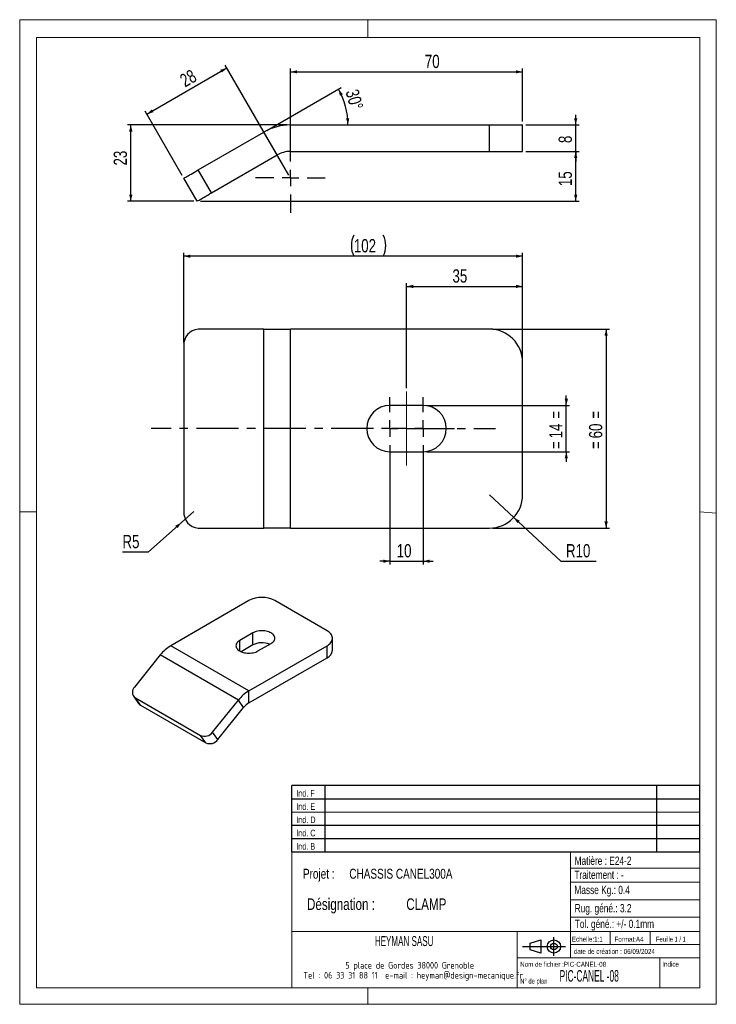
# Model space of a CAD drawing. Header units: millimetres. Extents: x 0 to 210, y 0 to 297.
import ezdxf

# ---------------------------------------------------------------- set-up
doc = ezdxf.new("R2010")
doc.units = ezdxf.units.MM
doc.linetypes.add('CENTERX2', pattern=[20.32, 12.7, -2.54, 2.54, -2.54])
for name, color, linetype in [('COTES', 1, 'Continuous'), ('NOTES', 6, 'Continuous'), ('TRAIT-MIXTES', 3, 'CENTERX2')]:
    doc.layers.add(name, color=color, linetype=linetype)
doc.layers.add('TRAIT-FORT', color=4, linetype='Continuous', lineweight=25)
doc.styles.add('SLDTEXTSTYLE0', font='TXT', dxfattribs={"width": 0.75})
doc.styles.add('SLDTEXTSTYLE1', font='TXT', dxfattribs={"width": 0.692308})
doc.styles.add('SLDTEXTSTYLE2', font='TXT', dxfattribs={"width": 0.7})
doc.styles.add('SLDTEXTSTYLE3', font='TXT', dxfattribs={"width": 0.54034})
doc.styles.add('SLDTEXTSTYLE4', font='ISOCP3', dxfattribs={"width": 0.96})
doc.styles.add('SLDTEXTSTYLE5', font='TXT', dxfattribs={"width": 0.605})
doc.dimstyles.new('SLDDIMSTYLE0', dxfattribs={"dimtxt": 4, "dimasz": 2, "dimexe": 0, "dimexo": 0.0625, "dimgap": 1, "dimtad": 1, "dimdec": 1, "dimrnd": 1e-09, "dimzin": 12, "dimdsep": 46, "dimtxsty": 'SLDTEXTSTYLE0', "dimsah": 1, "dimcen": 0.09, "dimadec": 0, "dimazin": 3, "dimtfac": 1, "dimtdec": 1, "dimtmove": 0, "dimatfit": 0, "dimfxl": 1, "dimfrac": 2, "dimtolj": 1, "dimtzin": 12, "dimarcsym": 0})
doc.dimstyles.new('SLDDIMSTYLE1', dxfattribs={"dimtxt": 4, "dimasz": 2, "dimexe": 0, "dimexo": 0.0625, "dimgap": 1, "dimtad": 1, "dimdec": 1, "dimrnd": 1e-09, "dimzin": 12, "dimdsep": 46, "dimtxsty": 'SLDTEXTSTYLE0', "dimsah": 1, "dimcen": 0.09, "dimadec": 0, "dimazin": 3, "dimtfac": 1, "dimtdec": 1, "dimtofl": 0, "dimtmove": 0, "dimatfit": 3, "dimfxl": 1, "dimfrac": 2, "dimtolj": 1, "dimtzin": 12, "dimarcsym": 0})
doc.dimstyles.new('SLDDIMSTYLE2', dxfattribs={"dimtxt": 4, "dimasz": 2, "dimexe": 0, "dimexo": 0.0625, "dimgap": 1, "dimtad": 1, "dimdec": 4, "dimzin": 12, "dimdsep": 46, "dimtxsty": 'SLDTEXTSTYLE0', "dimsah": 1, "dimcen": 0.09, "dimazin": 3, "dimtfac": 1, "dimtofl": 0, "dimtmove": 0, "dimatfit": 3, "dimfxl": 1, "dimfrac": 2, "dimtolj": 1, "dimtzin": 12, "dimarcsym": 0})
doc.dimstyles.new('SLDDIMSTYLE3', dxfattribs={"dimtxt": 4, "dimasz": 2, "dimexe": 0, "dimexo": 0.0625, "dimgap": 1, "dimtad": 1, "dimdec": 0, "dimrnd": 1e-09, "dimzin": 12, "dimdsep": 46, "dimtxsty": 'SLDTEXTSTYLE0', "dimsah": 1, "dimcen": 0.09, "dimadec": 0, "dimazin": 3, "dimtfac": 1, "dimtdec": 0, "dimtofl": 0, "dimtmove": 0, "dimatfit": 3, "dimfxl": 1, "dimfrac": 2, "dimtolj": 1, "dimtzin": 12, "dimarcsym": 0})
doc.dimstyles.new('SLDDIMSTYLE4', dxfattribs={"dimtxt": 4, "dimasz": 2, "dimexe": 0, "dimexo": 0.0625, "dimgap": 1, "dimtad": 0, "dimtih": 1, "dimtoh": 1, "dimdec": 1, "dimrnd": 1e-09, "dimzin": 12, "dimdsep": 46, "dimtxsty": 'SLDTEXTSTYLE0', "dimsah": 1, "dimcen": 0, "dimadec": 0, "dimazin": 3, "dimtfac": 1, "dimtdec": 1, "dimtofl": 0, "dimtmove": 0, "dimatfit": 3, "dimfxl": 1, "dimfrac": 2, "dimtolj": 1, "dimtzin": 12, "dimarcsym": 0})

# ---------------------------------------------------------------- blocks, each defined once
blk = doc.blocks.new('TAB MODIFS')
for p, q in [((123, 20), (0, 20)), ((0, 0), (0, 20)), ((10, 20), (10, 0)), ((110, 20), (110, 0)), ((123, 0), (123, 20)), ((0, 16), (123, 16)), ((0, 8), (123, 8)), ((0, 4), (123, 4)), ((0, 0), (123, 0))]:
    blk.add_line(p, q)
at = {"color": 7, "linetype": 'Continuous', "lineweight": 18}
blk.add_line((0, 12), (123, 12), dxfattribs=at)
at = {"color": 7}
for tag in ['AUTOATTR0', 'AUTOATTR1', 'AUTOATTR2', 'AUTOATTR3', 'AUTOATTR4', 'AUTOATTR5', 'AUTOATTR6', 'AUTOATTR7', 'AUTOATTR8', 'AUTOATTR9']:
    blk.add_attdef(tag, (0, 0), '', height=1, dxfattribs=at)
at = {"layer": 'NOTES', "color": 211, "char_height": 2, "attachment_point": 1, "style": 'SLDTEXTSTYLE0'}
for s, insert in [('Ind. F', (1.36, 18.66)), ('Ind. E', (1.36, 14.66)), ('Ind. D', (1.36, 10.66)), ('Ind. C', (1.36, 6.66)), ('Ind. B', (1.36, 2.66))]:
    blk.add_mtext(s, dxfattribs=dict(at, insert=insert))
blk = doc.blocks.new('Bloc2')
for p, q in [((2.32, 3.8), (5.55, 4.8)), ((2.32, 1.8), (2.32, 3.8)), ((5.55, 4.8), (5.55, 0.8)), ((9.48, 0), (9.48, 5.6)), ((0, 2.8), (12.98, 2.8)), ((5.55, 0.8), (2.32, 1.8))]:
    blk.add_line(p, q)
for radius in [2, 1]:
    blk.add_circle((9.48, 2.8), radius)
blk = doc.blocks.new('SW_NOTE_0')
at = {"layer": 'NOTES', "color": 0, "char_height": 3.5, "attachment_point": 1, "style": 'SLDTEXTSTYLE0'}
for s, insert in [('Désignation :', (0, 4.51)), ('CLAMP', (29.93, 4.51))]:
    blk.add_mtext(s, dxfattribs=dict(at, insert=insert))
blk = doc.blocks.new('SW_NOTE_1')
at = {"layer": 'NOTES', "color": 0, "char_height": 3, "attachment_point": 1, "style": 'SLDTEXTSTYLE0'}
for s, insert in [('Projet :', (0, 3.87)), ('CHASSIS CANEL300A', (13.98, 3.87))]:
    blk.add_mtext(s, dxfattribs=dict(at, insert=insert))
blk = doc.blocks.new('SW_NOTE_2')
at = {"layer": 'NOTES', "color": 0, "char_height": 2, "attachment_point": 2, "style": 'SLDTEXTSTYLE4'}
for s, insert in [('5 place de Gordes 38000 Grenoble', (20.94, 2.58)), ('Tel : 06 33 31 88 11  e-mail : heyman@design-mecanique.fr', (22, -0.42))]:
    blk.add_mtext(s, dxfattribs=dict(at, insert=insert))
blk = doc.blocks.new('_D')
at = {"layer": 'COTES', "color": 1, "transparency": 16777216}
for p, q in [((167.6, 265.26), (167.6, 268.26)), ((152.6, 265.26), (168.6, 265.26)), ((167.6, 257.26), (167.6, 265.26)), ((152.6, 257.26), (168.6, 257.26)), ((167.6, 257.26), (167.6, 254.26))]:
    blk.add_line(p, q, dxfattribs=at)
for points in [[(167.6, 265.26), (168.1, 267.26), (167.1, 267.26)], [(167.6, 257.26), (167.1, 255.26), (168.1, 255.26)]]:
    blk.add_solid(points, dxfattribs=at)
at = {"layer": 'COTES', "color": 1, "transparency": 16777216, "insert": (162.44, 259.78), "char_height": 4, "attachment_point": 1, "rotation": 90, "style": 'SLDTEXTSTYLE0'}
blk.add_mtext('8', dxfattribs=at)
blk = doc.blocks.new('_D_1')
at = {"layer": 'COTES', "color": 1, "transparency": 16777216}
for p, q in [((80.6, 265.26), (32.47, 265.26)), ((33.47, 242.26), (33.47, 265.26)), ((52.47, 242.26), (32.47, 242.26))]:
    blk.add_line(p, q, dxfattribs=at)
for points in [[(33.47, 265.26), (32.97, 263.26), (33.97, 263.26)], [(33.47, 242.26), (33.97, 244.26), (32.97, 244.26)]]:
    blk.add_solid(points, dxfattribs=at)
at = {"layer": 'COTES', "color": 1, "transparency": 16777216, "insert": (28.31, 253.02), "char_height": 4, "attachment_point": 1, "rotation": 90, "style": 'SLDTEXTSTYLE0'}
blk.add_mtext('23', dxfattribs=at)
blk = doc.blocks.new('_D_2')
at = {"layer": 'COTES', "color": 1, "transparency": 16777216}
blk.add_line((74.46, 263.62), (96.91, 276.58), dxfattribs=at)
blk.add_arc((77.31, 265.26), 21.64, 360, 30, dxfattribs=at)
for points in [[(96.05, 276.08), (96.52, 274.07), (97.41, 274.53)], [(98.95, 265.26), (99.35, 267.28), (98.35, 267.24)]]:
    blk.add_solid(points, dxfattribs=at)
at = {"layer": 'COTES', "color": 1, "transparency": 16777216, "insert": (102.02, 276.37), "char_height": 4, "attachment_point": 1, "rotation": 285.6699, "style": 'SLDTEXTSTYLE0'}
blk.add_mtext('30°', dxfattribs=at)
blk = doc.blocks.new('_D_3')
at = {"layer": 'COTES', "color": 1, "transparency": 16777216}
for p, q in [((152.6, 257.26), (168.6, 257.26)), ((167.6, 242.26), (167.6, 257.26)), ((54.47, 242.26), (168.6, 242.26))]:
    blk.add_line(p, q, dxfattribs=at)
for points in [[(167.6, 257.26), (167.1, 255.26), (168.1, 255.26)], [(167.6, 242.26), (168.1, 244.26), (167.1, 244.26)]]:
    blk.add_solid(points, dxfattribs=at)
at = {"layer": 'COTES', "color": 1, "transparency": 16777216, "insert": (162.44, 246.8), "char_height": 4, "attachment_point": 1, "rotation": 90, "style": 'SLDTEXTSTYLE0'}
blk.add_mtext('15', dxfattribs=at)
blk = doc.blocks.new('_D_4')
at = {"layer": 'COTES', "color": 1, "transparency": 16777216}
for p, q in [((81.6, 260.76), (81.6, 282.26)), ((151.6, 266.26), (151.6, 282.26)), ((81.6, 281.26), (151.6, 281.26))]:
    blk.add_line(p, q, dxfattribs=at)
for points in [[(81.6, 281.26), (83.6, 280.76), (83.6, 281.76)], [(151.6, 281.26), (149.6, 281.76), (149.6, 280.76)]]:
    blk.add_solid(points, dxfattribs=at)
at = {"layer": 'COTES', "color": 1, "transparency": 16777216, "insert": (122.11, 286.42), "char_height": 4, "attachment_point": 1, "style": 'SLDTEXTSTYLE0'}
blk.add_mtext('70', dxfattribs=at)
blk = doc.blocks.new('_D_5')
at = {"layer": 'COTES', "color": 1, "transparency": 16777216}
for p, q in [((38.31, 268.52), (62.43, 282.45)), ((81.1, 250.13), (61.93, 283.32)), ((48.97, 250.05), (37.81, 269.39))]:
    blk.add_line(p, q, dxfattribs=at)
for points in [[(62.43, 282.45), (60.45, 281.88), (60.95, 281.02)], [(38.31, 268.52), (40.29, 269.09), (39.79, 269.95)]]:
    blk.add_solid(points, dxfattribs=at)
at = {"layer": 'COTES', "color": 1, "transparency": 16777216, "insert": (47.83, 279.97), "char_height": 4, "attachment_point": 1, "rotation": 30, "style": 'SLDTEXTSTYLE0'}
blk.add_mtext('28', dxfattribs=at)
blk = doc.blocks.new('SW_CENTERMARKSYMBOL_0')
at = {"layer": 'TRAIT-MIXTES', "color": 0}
for p, q in [((0, 5), (0, 10.5)), ((-5, 0), (-10.5, 0)), ((0, 0), (-2.5, 0)), ((0, 0), (0, 2.5)), ((0, 0), (0, -2.5)), ((0, 0), (2.5, 0)), ((5, 0), (10.5, 0)), ((0, -5), (0, -10.5))]:
    blk.add_line(p, q, dxfattribs=at)
blk = doc.blocks.new('_D_6')
at = {"layer": 'COTES', "color": 1, "transparency": 16777216}
for p, q in [((116.6, 185.88), (116.6, 217.54)), ((151.6, 194.66), (151.6, 217.54)), ((116.6, 216.54), (151.6, 216.54))]:
    blk.add_line(p, q, dxfattribs=at)
for points in [[(116.6, 216.54), (118.6, 216.04), (118.6, 217.04)], [(151.6, 216.54), (149.6, 217.04), (149.6, 216.04)]]:
    blk.add_solid(points, dxfattribs=at)
at = {"layer": 'COTES', "color": 1, "transparency": 16777216, "insert": (130.45, 221.7), "char_height": 4, "attachment_point": 1, "style": 'SLDTEXTSTYLE0'}
blk.add_mtext('35', dxfattribs=at)
blk = doc.blocks.new('_D_7')
at = {"layer": 'COTES', "color": 1, "transparency": 16777216}
for p, q in [((164.77, 180.66), (164.77, 183.66)), ((122.6, 180.66), (165.77, 180.66)), ((164.77, 166.66), (164.77, 180.66)), ((122.6, 166.66), (165.77, 166.66)), ((164.77, 166.66), (164.77, 163.66))]:
    blk.add_line(p, q, dxfattribs=at)
for points in [[(164.77, 180.66), (165.27, 182.66), (164.27, 182.66)], [(164.77, 166.66), (164.27, 164.66), (165.27, 164.66)]]:
    blk.add_solid(points, dxfattribs=at)
at = {"layer": 'COTES', "color": 1, "transparency": 16777216, "char_height": 4, "attachment_point": 1, "rotation": 90, "style": 'SLDTEXTSTYLE0'}
for s, insert in [('=', (159.61, 176.62)), ('14', (159.61, 170.71)), ('=', (159.61, 167.47))]:
    blk.add_mtext(s, dxfattribs=dict(at, insert=insert))
blk = doc.blocks.new('_D_8')
at = {"layer": 'COTES', "color": 1, "transparency": 16777216}
for p, q in [((111.6, 165.66), (111.6, 132.66)), ((121.6, 165.66), (121.6, 132.66)), ((111.6, 133.66), (108.6, 133.66)), ((111.6, 133.66), (121.6, 133.66)), ((121.6, 133.66), (124.6, 133.66))]:
    blk.add_line(p, q, dxfattribs=at)
for points in [[(111.6, 133.66), (109.6, 134.16), (109.6, 133.16)], [(121.6, 133.66), (123.6, 133.16), (123.6, 134.16)]]:
    blk.add_solid(points, dxfattribs=at)
at = {"layer": 'COTES', "color": 1, "transparency": 16777216, "insert": (113.64, 138.82), "char_height": 4, "attachment_point": 1, "style": 'SLDTEXTSTYLE0'}
blk.add_mtext('10', dxfattribs=at)
blk = doc.blocks.new('_D_9')
at = {"layer": 'COTES', "color": 1, "transparency": 16777216}
for p, q in [((142.6, 203.66), (177.77, 203.66)), ((176.77, 203.66), (176.77, 143.66)), ((142.6, 143.66), (177.77, 143.66))]:
    blk.add_line(p, q, dxfattribs=at)
for points in [[(176.77, 203.66), (176.27, 201.66), (177.27, 201.66)], [(176.77, 143.66), (177.27, 145.66), (176.27, 145.66)]]:
    blk.add_solid(points, dxfattribs=at)
at = {"layer": 'COTES', "color": 1, "transparency": 16777216, "char_height": 4, "attachment_point": 1, "rotation": 90, "style": 'SLDTEXTSTYLE0'}
for s, insert in [('=', (171.61, 176.62)), ('60', (171.61, 170.71)), ('=', (171.61, 167.47))]:
    blk.add_mtext(s, dxfattribs=dict(at, insert=insert))
blk = doc.blocks.new('_D_10')
at = {"layer": 'COTES', "color": 1, "transparency": 16777216}
for p, q in [((141.6, 153.66), (148.91, 146.85)), ((148.91, 146.85), (163.07, 133.66)), ((163.07, 133.66), (173.81, 133.66))]:
    blk.add_line(p, q, dxfattribs=at)
blk.add_solid([(148.91, 146.85), (150.04, 145.12), (150.72, 145.85)], dxfattribs=at)
at = {"layer": 'COTES', "color": 1, "transparency": 16777216, "insert": (164.66, 138.82), "char_height": 4, "attachment_point": 1, "style": 'SLDTEXTSTYLE0'}
blk.add_mtext('R10', dxfattribs=at)
blk = doc.blocks.new('_D_11')
at = {"layer": 'COTES', "color": 1, "transparency": 16777216}
for p, q in [((52.46, 148.66), (48.73, 145.33)), ((48.73, 145.33), (38.73, 136.41)), ((38.73, 136.41), (30.95, 136.41))]:
    blk.add_line(p, q, dxfattribs=at)
blk.add_solid([(48.73, 145.33), (46.9, 144.37), (47.57, 143.63)], dxfattribs=at)
at = {"layer": 'COTES', "color": 1, "transparency": 16777216, "insert": (30.95, 141.57), "char_height": 4, "attachment_point": 1, "style": 'SLDTEXTSTYLE0'}
blk.add_mtext('R5', dxfattribs=at)
blk = doc.blocks.new('_D_12')
at = {"layer": 'COTES', "color": 1, "transparency": 16777216}
for p, q in [((49.47, 199.66), (49.47, 226.66)), ((151.6, 194.66), (151.6, 226.66)), ((151.6, 225.66), (49.47, 225.66))]:
    blk.add_line(p, q, dxfattribs=at)
for centre, start, end in [((107.06, 228.84), 153.4349, 206.5651), ((103.23, 228.84), 333.4349, 26.5651)]:
    blk.add_arc(centre, 7.1, start, end, dxfattribs=at)
for points in [[(49.47, 225.66), (51.47, 225.16), (51.47, 226.16)], [(151.6, 225.66), (149.6, 226.16), (149.6, 225.16)]]:
    blk.add_solid(points, dxfattribs=at)
at = {"layer": 'COTES', "color": 1, "transparency": 16777216, "insert": (100.71, 230.82), "char_height": 4, "attachment_point": 1, "style": 'SLDTEXTSTYLE0'}
blk.add_mtext('102', dxfattribs=at)
blk = doc.blocks.new('SW_CENTERMARKSYMBOL_1')
at = {"layer": 'TRAIT-MIXTES', "color": 0}
for p, q in [((0, 5), (0, 9.5)), ((0, 5), (0, 9.5)), ((-5, 0), (-72.02, 0)), ((-5, 0), (-9.5, 0)), ((0, 0), (-2.5, 0)), ((0, 0), (-2.5, 0)), ((0, 0), (0, 2.5)), ((0, 0), (0, 2.5)), ((0, 0), (0, -2.5)), ((0, 0), (2.5, 0)), ((0, 0), (0, -2.5)), ((0, 0), (2.5, 0)), ((5, 0), (9.5, 0)), ((5, 0), (31.85, 0)), ((0, -5), (0, -9.5)), ((0, -5), (0, -9.5))]:
    blk.add_line(p, q, dxfattribs=at)
blk = doc.blocks.new('SW_CENTERMARKSYMBOL_2')
at = {"layer": 'TRAIT-MIXTES', "color": 0}
for p, q in [((0, 5), (0, 9.5)), ((-5, 0), (-9.5, 0)), ((0, 0), (-2.5, 0)), ((0, 0), (0, 2.5)), ((0, 0), (0, -2.5)), ((0, 0), (2.5, 0)), ((5, 0), (9.5, 0)), ((0, -5), (0, -9.5))]:
    blk.add_line(p, q, dxfattribs=at)

msp = doc.modelspace()

# ---------------------------------------------------------------- linework, layer by layer
at = {"color": 7, "linetype": 'Continuous', "lineweight": 18}
for p, q in [((-0.01708, 297.00001), (209.98292, 297.00001)), ((-0.01708, 297.00001), (-0.01708, 0.00001)), ((104.98292, 297.00001), (104.98292, 291.62682)), ((209.98292, 297.00001), (209.98292, 0.00001)), ((5.00001, 291.62682), (205.00002, 291.62682)), ((5.00001, 291.62682), (5.00001, 148.50908)), ((205.00002, 291.62682), (204.99989, 5.00007)), ((116.59553, 162.54306), (116.59553, 184.87869)), ((-0.01708, 148.50908), (5.00001, 148.50908)), ((5.00001, 148.50908), (5.00001, 5.00007)), ((204.99996, 148.51843), (209.98292, 148.1054)), ((5.00001, 67.69225), (5.00001, 5.00007)), ((81.99989, 46.00007), (81.99989, 5.00007)), ((204.99989, 46.00007), (81.99989, 46.00007)), ((165.99989, 46.00007), (165.99989, 14.00007)), ((204.99989, 46.00007), (204.99989, 5.00007)), ((165.99989, 41.1141), (204.99989, 41.1141)), ((165.99989, 36.79806), (204.99989, 36.79806)), ((165.99989, 31.55305), (204.9999, 31.55305)), ((165.99989, 26.26487), (204.99989, 26.26487)), ((81.99989, 22.00007), (204.99989, 22.00007)), ((149.99989, 22.00007), (149.99989, 5.00007)), ((177.99989, 22.00007), (177.99989, 18.00007)), ((189.99989, 22.00007), (189.99989, 18.00007)), ((165.99989, 18.00007), (204.99989, 18.00007)), ((149.99989, 14.00007), (204.99989, 14.00007)), ((192.99989, 14.00007), (192.99989, 5.00007)), ((5.00001, 5.00007), (204.99989, 5.00007)), ((81.99989, 5.00007), (204.99989, 5.00007)), ((104.98292, 0.00001), (104.98292, 5.00007)), ((-0.01708, 0.00001), (209.98292, 0.00001))]:
    msp.add_line(p, q, dxfattribs=at)
at = {"layer": 'TRAIT-FORT', "color": 4, "linetype": 'Continuous', "lineweight": 25}
for p, q in [((81.59553, 257.26051), (81.59553, 265.26051)), ((81.59553, 265.26051), (141.59553, 265.26051)), ((141.59553, 257.26051), (141.59553, 265.26051)), ((141.59553, 265.26051), (151.59553, 265.26051)), ((151.59553, 257.26051), (151.59553, 265.26051)), ((53.8013, 251.68871), (73.59552, 263.11692)), ((77.59553, 256.18871), (73.59552, 263.11692)), ((57.8013, 244.76051), (77.59553, 256.18871)), ((81.59553, 257.26051), (141.59553, 257.26051)), ((141.59553, 257.26051), (151.59553, 257.26051)), ((57.8013, 244.76051), (53.8013, 251.68871)), ((53.47117, 242.26051), (49.47117, 249.18871)), ((73.59552, 203.66171), (53.8013, 203.66171)), ((73.59552, 143.66171), (73.59552, 203.66171)), ((73.59552, 203.66171), (81.59553, 203.66171)), ((141.59553, 203.66171), (81.59553, 203.66171)), ((81.59553, 143.66171), (81.59553, 203.66171)), ((49.47117, 198.66171), (49.47117, 148.66171)), ((151.59553, 153.66171), (151.59553, 193.66171)), ((121.59553, 180.66171), (111.59553, 180.66171)), ((111.59553, 166.66171), (121.59553, 166.66171)), ((53.8013, 143.66171), (73.59552, 143.66171)), ((81.59553, 143.66171), (73.59552, 143.66171)), ((81.59553, 143.66171), (141.59553, 143.66171)), ((69.06815, 121.76638), (45.49792, 108.15957)), ((92.63837, 112.69517), (76.92489, 121.76638)), ((70.24666, 112.01483), (66.31829, 109.74703)), ((70.24666, 108.38576), (70.24666, 112.01483)), ((94.26556, 106.7983), (94.26556, 110.42737)), ((69.06815, 94.55277), (45.49792, 108.15957)), ((66.31829, 106.57211), (66.31829, 109.74703)), ((70.24666, 108.38576), (66.73992, 106.36136)), ((69.06815, 94.55277), (92.63837, 108.15957)), ((71.81801, 106.57211), (75.74638, 108.83991)), ((92.63837, 104.5305), (92.63837, 108.15957)), ((42.35523, 105.37293), (34.57932, 95.69977)), ((65.92545, 91.76613), (42.35523, 105.37293)), ((69.06815, 90.9237), (92.63837, 104.5305)), ((34.27089, 92.96861), (35.84223, 90.73286)), ((34.84247, 92.4498), (54.48432, 81.1108)), ((36.41382, 90.21405), (34.84247, 92.4498)), ((69.06815, 90.9237), (69.06815, 94.55277)), ((36.41382, 90.21405), (56.05567, 78.87505)), ((58.14954, 82.09297), (65.92545, 91.76613)), ((59.72089, 79.85722), (67.4968, 89.53038)), ((67.4968, 89.53038), (65.92545, 91.76613)), ((56.05567, 78.87505), (54.48432, 81.1108)), ((59.72089, 79.85722), (58.14954, 82.09297))]:
    msp.add_line(p, q, dxfattribs=at)
at = {"layer": 'TRAIT-FORT', "color": 4, "linetype": 'Continuous', "lineweight": 25, "flags": 128}
for points in [[(49.47117, 249.18871), (49.50822, 249.2101), (49.61872, 249.2739), (49.80078, 249.37901), (50.0513, 249.52365), (50.36597, 249.70533), (50.73943, 249.92095), (51.16528, 250.16681), (51.63623, 250.43871), (52.14423, 250.732), (52.68058, 251.04167), (53.2361, 251.3624), (53.8013, 251.68871)], [(53.47117, 242.26051), (53.50821, 242.2819), (53.61872, 242.3457), (53.80078, 242.45081), (54.0513, 242.59545), (54.36598, 242.77713), (54.73944, 242.99274), (55.16528, 243.23861), (55.63624, 243.51051), (56.14423, 243.8038), (56.68058, 244.11346), (57.2361, 244.43419), (57.8013, 244.76051)], [(75.74638, 108.83991), (76.03698, 109.02763), (76.28934, 109.23296), (76.50029, 109.4533), (76.66718, 109.6859), (76.78791, 109.92781), (76.86096, 110.17601), (76.88541, 110.42737), (76.86096, 110.67874), (76.78791, 110.92694), (76.66718, 111.16885), (76.50029, 111.40145), (76.28934, 111.62179), (76.03698, 111.82711), (75.74638, 112.01483), (75.4212, 112.18259), (75.06553, 112.32828), (74.68385, 112.45006), (74.28094, 112.5464), (73.86188, 112.61609), (73.43194, 112.65827), (72.99652, 112.67238), (72.5611, 112.65827), (72.13116, 112.6161), (71.7121, 112.5464), (71.30919, 112.45006), (70.92751, 112.32828), (70.57184, 112.18259), (70.24666, 112.01483)], [(92.63837, 108.15957), (92.98408, 108.37849), (93.29332, 108.61489), (93.56346, 108.86676), (93.79219, 109.13194), (93.97756, 109.40817), (94.11799, 109.69309), (94.21228, 109.98429), (94.25963, 110.27926), (94.25963, 110.57549), (94.21228, 110.87046), (94.11799, 111.16165), (93.97756, 111.44658), (93.79219, 111.72281), (93.56346, 111.98799), (93.29332, 112.23985), (92.98408, 112.47625), (92.63837, 112.69517)], [(66.31829, 109.74703), (66.02769, 109.55931), (65.77533, 109.35399), (65.56438, 109.13365), (65.39749, 108.90105), (65.27676, 108.65914), (65.20371, 108.41094), (65.17926, 108.15957), (65.20371, 107.90821), (65.27676, 107.66001), (65.39749, 107.41809), (65.56438, 107.1855), (65.77533, 106.96516), (66.02769, 106.75983), (66.31829, 106.57211), (66.64347, 106.40436), (66.99914, 106.25867), (67.38082, 106.13689), (67.78373, 106.04055), (68.20279, 105.97085), (68.63273, 105.92868), (69.06815, 105.91457), (69.50357, 105.92868), (69.93351, 105.97085), (70.35257, 106.04055), (70.75547, 106.13689), (71.13716, 106.25867), (71.49283, 106.40436), (71.81801, 106.57211)]]:
    msp.add_lwpolyline(points, dxfattribs=at)
at = {"layer": 'TRAIT-FORT', "color": 4, "linetype": 'Continuous', "lineweight": 25}
for centre, radius, start, end in [((81.59553, 249.26051), 16, 90, 120), ((81.59553, 249.26051), 8, 90, 120), ((54.16214, 198.97421), 4.70137, 94.4019684, 183.811212), ((141.59553, 193.66171), 10, 0, 90), ((111.59553, 173.66171), 7, 90, 270), ((121.59553, 173.66171), 7, 270, 90), ((141.59553, 153.66171), 10, 270, 0), ((54.16214, 148.34922), 4.70137, 176.188788, 265.5980316), ((72.99652, 114.20522), 8.52075, 62.5460388, 117.4539612), ((51.47539, 98.25292), 11.5703, 121.1059023, 142.0212586), ((73.0135, 103.0025), 6.05268, 67.5512526, 117.2017821), ((91.5242, 107.04761), 2.75267, 293.8761252, 354.8037114), ((36.04431, 94.18275), 2.10892, 134.0003698, 235.2579062), ((75.04561, 84.64612), 11.5703, 121.1059023, 142.0212586), ((37.29635, 91.76062), 1.78065, 215.2524535, 240.289286), ((72.05688, 85.97038), 5.78515, 121.1058959, 142.021265), ((55.70991, 83.86714), 3.01653, 246.0279758, 323.9743046), ((57.28126, 81.63139), 3.01653, 246.0279816, 323.9742988)]:
    msp.add_arc(centre, radius, start, end, dxfattribs=at)

# ---------------------------------------------------------------- block references
for name, p in [('TAB MODIFS', (81.99345, 45.98993)), ('Bloc2', (151.5598, 14.63436))]:
    msp.add_blockref(name, p)
at = {"layer": 'NOTES', "color": 211}
for name, p in [('SW_NOTE_1', (85.36713, 37.00908)), ('SW_NOTE_0', (86.5923, 27.44498)), ('SW_NOTE_2', (96.62542, 10.19141))]:
    msp.add_blockref(name, p, dxfattribs=at)
at = {"layer": 'TRAIT-MIXTES', "color": 3}
for name, p in [('SW_CENTERMARKSYMBOL_0', (81.59553, 249.26051)), ('SW_CENTERMARKSYMBOL_1', (111.59553, 173.66171)), ('SW_CENTERMARKSYMBOL_2', (121.59553, 173.66171))]:
    msp.add_blockref(name, p, dxfattribs=at)

# ---------------------------------------------------------------- texts
at = {"layer": 'NOTES', "color": 211}
for s, insert, char_height, attachment_point, style in [('Matière : E24-2', (167.26638, 44.55517), 2.5, 1, 'SLDTEXTSTYLE0'), ('Traitement : -', (167.1954, 40.31783), 2.5, 1, 'SLDTEXTSTYLE0'), ('Masse Kg.: 0.4', (167.1954, 35.75001), 2.5, 1, 'SLDTEXTSTYLE0'), ('Rug. géné.: 3.2', (167.28463, 30.23562), 2.5, 1, 'SLDTEXTSTYLE0'), ('Tol. géné.: +/- 0.1mm', (167.32348, 25.4994), 2.5, 1, 'SLDTEXTSTYLE0'), ('HEYMAN SASU', (115.8788, 20.57008), 3, 2, 'SLDTEXTSTYLE5'), ('Echelle:1:1', (166.45335, 20.40482), 1.5, 1, 'SLDTEXTSTYLE0'), ('Format:A4', (179.28917, 20.38022), 1.5, 1, 'SLDTEXTSTYLE0'), ('Feuille 1 / 1', (191.80627, 20.38405), 1.5, 1, 'SLDTEXTSTYLE1'), ('date de création : 06/09/2024', (167.00885, 16.69482), 1.5, 1, 'SLDTEXTSTYLE0'), ('Nom de fichier :PIC-CANEL-08', (150.85229, 12.81543), 1.5, 1, 'SLDTEXTSTYLE0'), ('Indice', (193.69258, 12.86023), 1.5, 1, 'SLDTEXTSTYLE0'), ('PIC-CANEL -08', (162.75595, 10.32954), 3.5, 1, 'SLDTEXTSTYLE3'), ('N° de plan', (150.87802, 7.76509), 1.5, 1, 'SLDTEXTSTYLE2')]:
    msp.add_mtext(s, dxfattribs=dict(at, insert=insert, char_height=char_height, attachment_point=attachment_point, style=style))

# ---------------------------------------------------------------- dimensions: what is measured, and where the dimension line sits
at = {"layer": 'COTES', "color": 1}
for base, p1, p2, dimstyle, picture, middle in [((151.59553, 281.26051), (81.59553, 259.76051), (151.59553, 265.26051), 'SLDDIMSTYLE1', '_D_4', (125.06937, 281.26051)), ((151.59553, 216.54128), (116.59553, 184.87869), (151.59553, 193.66171), 'SLDDIMSTYLE1', '_D_6', (133.40348, 216.54128)), ((121.59553, 133.66171), (111.59553, 166.66171), (121.59553, 166.66171), 'SLDDIMSTYLE0', '_D_8', (116.59553, 133.66171))]:
    dim = msp.add_linear_dim(base=base, p1=p1, p2=p2, dimstyle=dimstyle, dxfattribs=at)
    dim.commit()
    dim.dimension.update_dxf_attribs({"geometry": picture, "text_midpoint": middle, "dimtype": 160})
for base, p1, p2, angle, dimstyle, picture, middle in [((62.43348, 282.45014), (49.47117, 249.18871), (81.59553, 249.26051), 30, 'SLDDIMSTYLE3', '_D_5', (52.97025, 276.98654)), ((167.59553, 265.26051), (151.59553, 257.26051), (151.59553, 265.26051), 90, 'SLDDIMSTYLE0', '_D', (167.59553, 261.26051)), ((33.47117, 265.26051), (53.47117, 242.26051), (81.59553, 265.26051), 90, 'SLDDIMSTYLE1', '_D_1', (33.47117, 255.97621)), ((167.59553, 257.26051), (53.47117, 242.26051), (151.59553, 257.26051), 90, 'SLDDIMSTYLE1', '_D_3', (167.59553, 249.76051))]:
    dim = msp.add_linear_dim(base=base, p1=p1, p2=p2, angle=angle, dimstyle=dimstyle, dxfattribs=at)
    dim.commit()
    dim.dimension.update_dxf_attribs({"geometry": picture, "text_midpoint": middle, "dimtype": 160})
dim = msp.add_angular_dim_2l(base=(98.20871, 270.86075), line1=((73.59553, 263.11692), (49.47117, 249.18871)), line2=((81.59553, 265.26051), (151.59553, 265.26051)), dimstyle='SLDDIMSTYLE2', dxfattribs=at)
dim.commit()
dim.dimension.update_dxf_attribs({"geometry": '_D_2', "text_midpoint": (98.14181, 271.10473), "dimtype": 162})
dim = msp.add_linear_dim(base=(49.47117, 225.66171), p1=(151.59553, 193.66171), p2=(49.47117, 198.66171), text='(<>)', dimstyle='SLDDIMSTYLE3', dxfattribs=at)
dim.commit()
dim.dimension.update_dxf_attribs({"geometry": '_D_12', "text_midpoint": (105.14486, 225.66171), "dimtype": 160})
for base, p1, p2, dimstyle, picture, middle in [((173.59553, 143.66171), (141.59553, 203.66171), (141.59553, 143.66171), 'SLDDIMSTYLE1', '_D_9', (173.59553, 173.66171)), ((161.59553, 180.66171), (121.59553, 166.66171), (121.59553, 180.66171), 'SLDDIMSTYLE0', '_D_7', (161.59553, 173.66171))]:
    dim = msp.add_linear_dim(base=base, p1=p1, p2=p2, angle=90, text='=<>=', dimstyle=dimstyle, dxfattribs=at)
    dim.commit()
    dim.dimension.update_dxf_attribs({"geometry": picture, "text_midpoint": middle, "dimtype": 160})
for center, mpoint, picture, middle in [((141.59553, 153.66171), (148.91388, 146.8469), '_D_10', (169.2358, 136.83671)), ((52.45593, 148.66171), (48.72532, 145.33267), '_D_11', (34.04235, 139.58563))]:
    dim = msp.add_radius_dim(center=center, mpoint=mpoint, dimstyle='SLDDIMSTYLE4', dxfattribs=at)
    dim.commit()
    dim.dimension.update_dxf_attribs({"geometry": picture, "text_midpoint": middle, "dimtype": 164})

doc.saveas('drawing.dxf')
